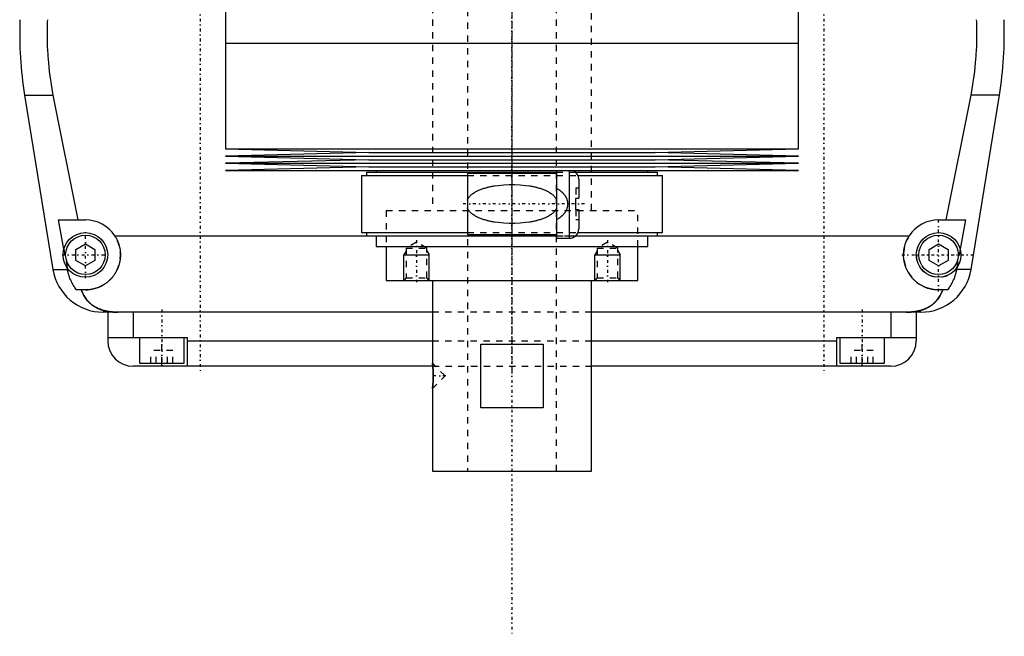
# Model space of a CAD drawing. Extents: x -120 to 120, y -123 to 447.
# Tile 1 of 9: x -77 to 77, y -123 to -27. Entities that reach past the tile are written whole.
import ezdxf

# ---------------------------------------------------------------- set-up
doc = ezdxf.new("R2010")
doc.units = 0
doc.linetypes.add('CENTER', pattern=[1.5, 0.45, -0.5, 0.05, -0.5])
doc.linetypes.add('DASHED', pattern=[2, 1, -1])
for name, color, linetype in [('AM_0', 7, 'CONTINUOUS'), ('AM_10', 7, 'CONTINUOUS'), ('AM_3', 7, 'DASHED'), ('AM_7', 7, 'CENTER')]:
    doc.layers.add(name, color=color, linetype=linetype)

msp = doc.modelspace()

# ---------------------------------------------------------------- linework, layer by layer
at = {"layer": 'AM_0', "color": 7, "linetype": 'CONTINUOUS'}
for p, q in [((-45, -13.67), (-45, -30.25)), ((45, -30.25), (45, -13.67)), ((-45, -30.25), (45, -30.25)), ((-45, -30.25), (-45, -46.83)), ((-45, -30.25), (0, -30.25)), ((45, -46.83), (45, -30.25)), ((-76.54, -38.4), (-72.1, -65.78)), ((-76.54, -38.4), (-72.1, -38.4)), ((-72.1, -38.4), (-68.19, -58)), ((68.19, -58), (72.1, -38.4)), ((76.54, -38.4), (72.1, -38.4)), ((72.1, -65.78), (76.54, -38.4)), ((-45, -46.83), (-22.5, -47.4)), ((-45, -46.83), (45, -46.83)), ((-22.5, -47.4), (-45, -47.97)), ((-22.5, -47.4), (22.5, -47.4)), ((22.5, -47.4), (45, -46.83)), ((45, -47.97), (22.5, -47.4)), ((-45, -47.97), (-22.5, -48.54)), ((-45, -47.97), (45, -47.97)), ((-22.5, -48.54), (-45, -49.11)), ((-45, -49.11), (-22.5, -49.68)), ((-45, -49.11), (45, -49.11)), ((-22.5, -48.54), (22.5, -48.54)), ((22.5, -48.54), (45, -47.97)), ((45, -49.11), (22.5, -48.54)), ((22.5, -49.68), (45, -49.11)), ((-22.5, -49.68), (-45, -50.25)), ((-45, -50.25), (45, -50.25)), ((-23.65, -51), (-23.65, -60)), ((-23.65, -51), (-7, -51)), ((-22.85, -50.5), (-22.85, -51)), ((-22.85, -50.5), (7, -50.5)), ((-22.5, -49.68), (22.5, -49.68)), ((-21.35, -50.25), (-21.35, -50.5)), ((7, -50.7), (-7, -50.7)), ((-7, -50.7), (-7, -60.3)), ((7, -50.25), (7, -60.88)), ((9, -50.25), (9, -60.88)), ((9.99, -50.5), (22.85, -50.5)), ((10.36, -51), (23.65, -51)), ((21.35, -50.5), (21.35, -50.25)), ((45, -50.25), (22.5, -49.68)), ((22.85, -51), (22.85, -50.5)), ((23.65, -60), (23.65, -51)), ((10.5, -51.62), (10.5, -54.6)), ((10, -56.4), (10, -54.6)), ((10, -54.6), (10.5, -54.6)), ((10.5, -56.4), (10, -56.4)), ((10.5, -56.4), (10.5, -59.38)), ((-71.21, -58), (-67, -58)), ((-70.39, -62.62), (-71.21, -58)), ((67, -58), (71.21, -58)), ((71.21, -58), (70.39, -62.62)), ((-23.65, -60), (-7, -60)), ((-22.85, -60), (-22.85, -60.5)), ((-7, -60.3), (7, -60.3)), ((10.36, -60), (23.65, -60)), ((22.85, -60.5), (22.85, -60)), ((-68.5, -62.63), (-67, -61.77)), ((-67, -61.77), (-65.5, -62.63)), ((-62.39, -60.5), (-9.77, -60.5)), ((-22.85, -60.5), (7.01, -60.5)), ((-21.35, -60.5), (-21.35, -62.2)), ((7, -60.88), (9, -60.88)), ((9.99, -60.5), (22.85, -60.5)), ((21.35, -62.2), (21.35, -60.5)), ((21.35, -60.5), (62.39, -60.5)), ((65.5, -62.63), (67, -61.77)), ((67, -61.77), (68.5, -62.63)), ((-68.5, -64.37), (-68.5, -62.63)), ((-65.5, -62.63), (-65.5, -64.37)), ((-21.35, -62.2), (21.35, -62.2)), ((-19.75, -62.2), (-19.75, -67.5)), ((19.75, -67.5), (19.75, -62.2)), ((65.5, -64.37), (65.5, -62.63)), ((68.5, -62.63), (68.5, -64.37)), ((-67, -65.23), (-68.5, -64.37)), ((-65.5, -64.37), (-67, -65.23)), ((67, -65.23), (65.5, -64.37)), ((68.5, -64.37), (67, -65.23)), ((-72.1, -65.78), (-69.82, -65.78)), ((-69.82, -65.78), (-69.87, -65.5)), ((69.87, -65.5), (69.82, -65.78)), ((72.1, -65.78), (69.82, -65.78)), ((-19.75, -67.5), (19.75, -67.5)), ((-12.5, -67.5), (-12.5, -80.5)), ((12.5, -97.5), (12.5, -67.5)), ((-67, -69), (-68.39, -69)), ((68.39, -69), (67, -69)), ((-12.5, -72.5), (-64.2, -72.5)), ((-63.5, -72.5), (-63.5, -77)), ((-59.5, -72.5), (-59.5, -76.5)), ((64.2, -72.5), (12.5, -72.5)), ((59.5, -72.5), (59.5, -76.5)), ((63.5, -72.5), (63.5, -77)), ((-63.5, -76.5), (-51, -76.5)), ((-58.5, -76.5), (-58.5, -80.5)), ((-51.5, -80.5), (-51.5, -76.5)), ((-51, -76.5), (-51, -81)), ((-51, -77), (-12.5, -77)), ((12.5, -77), (51, -77)), ((51, -81), (51, -76.5)), ((51, -76.5), (63.5, -76.5)), ((51.5, -76.5), (51.5, -80.5)), ((58.5, -80.5), (58.5, -76.5)), ((-4.9, -77.5), (4.9, -77.5)), ((-4.9, -87.5), (-4.9, -77.5)), ((4.9, -77.5), (4.9, -87.5)), ((-12.44, -81), (-59.5, -81)), ((-58.5, -80.5), (-51.5, -80.5)), ((-55, -81), (-55, -80.5)), ((-12.49, -80.54), (-12.5, -80.5)), ((-12.48, -80.66), (-12.49, -80.59)), ((-12.44, -80.98), (-12.45, -80.86)), ((59.5, -81), (12.5, -81)), ((51.5, -80.5), (58.5, -80.5)), ((55, -81), (55, -80.5)), ((-12.5, -84.5), (-12.49, -84.46)), ((-12.5, -84.5), (-12.5, -97.5)), ((-12.49, -84.42), (-12.47, -84.29)), ((-12.45, -84.14), (-12.44, -84.02)), ((4.9, -87.5), (-4.9, -87.5)), ((-12.5, -97.5), (12.5, -97.5))]:
    msp.add_line(p, q, dxfattribs=at)
for points in [[(-72.97, -26.54, 0), (-72.99, -26.87, 0), (-73.01, -27.51, 0), (-73.02, -28.16, 0), (-73.02, -28.47, 0), (-73.02, -28.79, 0), (-73.02, -29.43, 0), (-73, -30.07, 0), (-72.98, -30.72, 0), (-72.96, -31.37, 0), (-72.92, -32.03, 0), (-72.9, -32.36, 0), (-72.87, -32.69, 0), (-72.82, -33.35, 0), (-72.75, -34.02, 0), (-72.68, -34.69, 0), (-72.59, -35.36, 0), (-72.5, -36.04, 0), (-72.45, -36.38, 0), (-72.4, -36.71, 0), (-72.29, -37.39, 0), (-72.17, -38.06, 0), (-72.1, -38.4, 0)], [(72.1, -38.4, 0), (72.17, -38.06, 0), (72.29, -37.39, 0), (72.4, -36.71, 0), (72.45, -36.38, 0), (72.5, -36.04, 0), (72.59, -35.36, 0), (72.68, -34.69, 0), (72.75, -34.02, 0), (72.82, -33.35, 0), (72.87, -32.69, 0), (72.9, -32.36, 0), (72.92, -32.03, 0), (72.96, -31.37, 0), (72.98, -30.72, 0), (73, -30.07, 0), (73.02, -29.43, 0), (73.02, -28.79, 0), (73.02, -28.47, 0), (73.02, -28.16, 0), (73.01, -27.51, 0), (72.99, -26.87, 0), (72.97, -26.54, 0)], [(-62.39, -60.5, 0), (-62.36, -60.55, 0), (-62.3, -60.65, 0), (-62.24, -60.74, 0), (-62.21, -60.79, 0), (-62.18, -60.84, 0), (-62.13, -60.95, 0), (-62.08, -61.05, 0), (-62.03, -61.15, 0), (-61.98, -61.26, 0), (-61.93, -61.36, 0), (-61.91, -61.41, 0), (-61.89, -61.47, 0), (-61.85, -61.57, 0), (-61.81, -61.68, 0), (-61.77, -61.79, 0), (-61.74, -61.9, 0), (-61.71, -62.01, 0), (-61.69, -62.06, 0), (-61.68, -62.12, 0), (-61.65, -62.23, 0), (-61.62, -62.34, 0), (-61.61, -62.39, 0), (-61.6, -62.45, 0), (-61.58, -62.56, 0), (-61.56, -62.66, 0), (-61.56, -62.72, 0), (-61.55, -62.77, 0), (-61.53, -62.88, 0), (-61.52, -62.99, 0), (-61.51, -63.1, 0), (-61.51, -63.21, 0), (-61.5, -63.31, 0), (-61.5, -63.37, 0), (-61.5, -63.42, 0), (-61.5, -63.52, 0), (-61.5, -63.63, 0), (-61.5, -63.73, 0), (-61.51, -63.84, 0), (-61.52, -63.95, 0), (-61.52, -64, 0), (-61.53, -64.05, 0), (-61.54, -64.16, 0), (-61.55, -64.26, 0), (-61.57, -64.37, 0), (-61.59, -64.47, 0), (-61.61, -64.58, 0), (-61.62, -64.63, 0), (-61.63, -64.69, 0), (-61.65, -64.79, 0), (-61.68, -64.9, 0), (-61.71, -65, 0), (-61.74, -65.1, 0), (-61.77, -65.21, 0), (-61.79, -65.26, 0), (-61.81, -65.31, 0), (-61.84, -65.41, 0), (-61.88, -65.51, 0), (-61.92, -65.61, 0), (-61.96, -65.71, 0), (-62.01, -65.81, 0), (-62.03, -65.86, 0), (-62.05, -65.9, 0), (-62.1, -66, 0), (-62.15, -66.1, 0), (-62.18, -66.14, 0), (-62.2, -66.19, 0), (-62.26, -66.28, 0), (-62.31, -66.37, 0), (-62.34, -66.42, 0), (-62.37, -66.46, 0), (-62.43, -66.55, 0), (-62.49, -66.64, 0), (-62.55, -66.73, 0), (-62.61, -66.81, 0), (-62.67, -66.9, 0), (-62.71, -66.94, 0), (-62.74, -66.98, 0), (-62.81, -67.06, 0), (-62.87, -67.14, 0), (-62.94, -67.21, 0), (-63.01, -67.29, 0), (-63.09, -67.36, 0), (-63.12, -67.4, 0), (-63.16, -67.44, 0), (-63.23, -67.51, 0), (-63.31, -67.58, 0), (-63.38, -67.64, 0), (-63.46, -67.71, 0), (-63.55, -67.78, 0), (-63.59, -67.81, 0), (-63.63, -67.85, 0), (-63.71, -67.91, 0), (-63.8, -67.97, 0), (-63.89, -68.04, 0), (-63.98, -68.1, 0), (-64.07, -68.15, 0), (-64.12, -68.18, 0), (-64.16, -68.21, 0), (-64.26, -68.27, 0), (-64.36, -68.32, 0), (-64.45, -68.37, 0), (-64.55, -68.43, 0), (-64.65, -68.47, 0), (-64.7, -68.5, 0), (-64.76, -68.52, 0), (-64.86, -68.57, 0), (-64.96, -68.61, 0), (-65.02, -68.63, 0), (-65.07, -68.65, 0), (-65.17, -68.69, 0), (-65.28, -68.72, 0), (-65.34, -68.74, 0), (-65.39, -68.76, 0), (-65.5, -68.79, 0), (-65.61, -68.82, 0), (-65.72, -68.85, 0), (-65.83, -68.87, 0), (-65.94, -68.9, 0), (-66, -68.91, 0), (-66.05, -68.92, 0), (-66.16, -68.94, 0), (-66.27, -68.95, 0), (-66.39, -68.97, 0), (-66.5, -68.98, 0), (-66.61, -68.99, 0), (-66.67, -68.99, 0), (-66.72, -68.99, 0), (-66.83, -69, 0), (-66.94, -69, 0), (-67, -69, 0)], [(67, -69, 0), (66.94, -69, 0), (66.83, -69, 0), (66.72, -68.99, 0), (66.67, -68.99, 0), (66.61, -68.99, 0), (66.5, -68.98, 0), (66.39, -68.97, 0), (66.27, -68.95, 0), (66.16, -68.94, 0), (66.05, -68.92, 0), (66, -68.91, 0), (65.94, -68.9, 0), (65.83, -68.87, 0), (65.72, -68.85, 0), (65.61, -68.82, 0), (65.5, -68.79, 0), (65.39, -68.76, 0), (65.34, -68.74, 0), (65.28, -68.72, 0), (65.17, -68.69, 0), (65.07, -68.65, 0), (65.02, -68.63, 0), (64.96, -68.61, 0), (64.86, -68.57, 0), (64.76, -68.52, 0), (64.7, -68.5, 0), (64.65, -68.47, 0), (64.55, -68.43, 0), (64.45, -68.37, 0), (64.36, -68.32, 0), (64.26, -68.27, 0), (64.16, -68.21, 0), (64.12, -68.18, 0), (64.07, -68.15, 0), (63.98, -68.1, 0), (63.89, -68.04, 0), (63.8, -67.97, 0), (63.71, -67.91, 0), (63.63, -67.85, 0), (63.59, -67.81, 0), (63.55, -67.78, 0), (63.46, -67.71, 0), (63.38, -67.64, 0), (63.31, -67.58, 0), (63.23, -67.51, 0), (63.16, -67.44, 0), (63.12, -67.4, 0), (63.09, -67.36, 0), (63.01, -67.29, 0), (62.94, -67.21, 0), (62.87, -67.14, 0), (62.81, -67.06, 0), (62.74, -66.98, 0), (62.71, -66.94, 0), (62.67, -66.9, 0), (62.61, -66.81, 0), (62.55, -66.73, 0), (62.49, -66.64, 0), (62.43, -66.55, 0), (62.37, -66.46, 0), (62.34, -66.42, 0), (62.31, -66.37, 0), (62.26, -66.28, 0), (62.2, -66.19, 0), (62.18, -66.14, 0), (62.15, -66.1, 0), (62.1, -66, 0), (62.05, -65.9, 0), (62.03, -65.86, 0), (62.01, -65.81, 0), (61.96, -65.71, 0), (61.92, -65.61, 0), (61.88, -65.51, 0), (61.84, -65.41, 0), (61.81, -65.31, 0), (61.79, -65.26, 0), (61.77, -65.21, 0), (61.74, -65.1, 0), (61.71, -65, 0), (61.68, -64.9, 0), (61.65, -64.79, 0), (61.63, -64.69, 0), (61.62, -64.63, 0), (61.61, -64.58, 0), (61.59, -64.47, 0), (61.57, -64.37, 0), (61.55, -64.26, 0), (61.54, -64.16, 0), (61.53, -64.05, 0), (61.52, -64, 0), (61.52, -63.95, 0), (61.51, -63.84, 0), (61.5, -63.73, 0), (61.5, -63.63, 0), (61.5, -63.52, 0), (61.5, -63.42, 0), (61.5, -63.37, 0), (61.5, -63.31, 0), (61.51, -63.21, 0), (61.51, -63.1, 0), (61.52, -62.99, 0), (61.53, -62.88, 0), (61.55, -62.77, 0), (61.56, -62.72, 0), (61.56, -62.66, 0), (61.58, -62.56, 0), (61.6, -62.45, 0), (61.61, -62.39, 0), (61.62, -62.34, 0), (61.65, -62.23, 0), (61.68, -62.12, 0), (61.69, -62.06, 0), (61.71, -62.01, 0), (61.74, -61.9, 0), (61.77, -61.79, 0), (61.81, -61.68, 0), (61.85, -61.57, 0), (61.89, -61.47, 0), (61.91, -61.41, 0), (61.93, -61.36, 0), (61.98, -61.26, 0), (62.03, -61.15, 0), (62.08, -61.05, 0), (62.13, -60.95, 0), (62.18, -60.84, 0), (62.21, -60.79, 0), (62.24, -60.74, 0), (62.3, -60.65, 0), (62.36, -60.55, 0), (62.39, -60.5, 0)], [(-68.39, -69, 0), (-68.45, -68.92, 0), (-68.56, -68.77, 0), (-68.67, -68.61, 0), (-68.72, -68.53, 0), (-68.77, -68.45, 0), (-68.88, -68.28, 0), (-68.98, -68.11, 0), (-69.07, -67.93, 0), (-69.17, -67.75, 0), (-69.26, -67.57, 0), (-69.3, -67.47, 0), (-69.34, -67.38, 0), (-69.42, -67.19, 0), (-69.49, -67.01, 0), (-69.55, -66.83, 0), (-69.61, -66.65, 0), (-69.66, -66.46, 0), (-69.69, -66.37, 0), (-69.71, -66.27, 0), (-69.76, -66.08, 0), (-69.8, -65.88, 0), (-69.82, -65.78, 0)], [(69.82, -65.78, 0), (69.8, -65.88, 0), (69.76, -66.08, 0), (69.71, -66.27, 0), (69.69, -66.37, 0), (69.66, -66.46, 0), (69.61, -66.65, 0), (69.55, -66.83, 0), (69.49, -67.01, 0), (69.42, -67.19, 0), (69.34, -67.38, 0), (69.3, -67.47, 0), (69.26, -67.57, 0), (69.17, -67.75, 0), (69.07, -67.93, 0), (68.98, -68.11, 0), (68.88, -68.28, 0), (68.77, -68.45, 0), (68.72, -68.53, 0), (68.67, -68.61, 0), (68.56, -68.77, 0), (68.45, -68.92, 0), (68.39, -69, 0)], [(-67.64, -69, 0), (-67.57, -69.19, 0), (-67.42, -69.55, 0), (-67.24, -69.89, 0), (-67.14, -70.05, 0), (-67.04, -70.21, 0), (-66.82, -70.51, 0), (-66.59, -70.78, 0), (-66.32, -71.04, 0), (-66.16, -71.19, 0), (-66.11, -71.23, 0), (-66.07, -71.27, 0), (-66.04, -71.29, 0), (-66.02, -71.31, 0), (-65.97, -71.34, 0), (-65.92, -71.38, 0), (-65.87, -71.42, 0), (-65.81, -71.45, 0), (-65.76, -71.49, 0), (-65.73, -71.51, 0), (-65.71, -71.53, 0), (-65.65, -71.56, 0), (-65.6, -71.6, 0), (-65.57, -71.61, 0), (-65.54, -71.63, 0), (-65.49, -71.66, 0), (-65.43, -71.69, 0), (-65.4, -71.71, 0), (-65.38, -71.73, 0), (-65.32, -71.76, 0), (-65.26, -71.79, 0), (-65.2, -71.82, 0), (-65.14, -71.85, 0), (-65.08, -71.88, 0), (-65.05, -71.89, 0), (-65.02, -71.91, 0), (-64.96, -71.93, 0), (-64.9, -71.96, 0), (-64.83, -71.99, 0), (-64.77, -72.01, 0), (-64.71, -72.04, 0), (-64.68, -72.05, 0), (-64.64, -72.06, 0), (-64.58, -72.09, 0), (-64.52, -72.11, 0), (-64.45, -72.13, 0), (-64.39, -72.15, 0), (-64.32, -72.17, 0), (-64.29, -72.18, 0), (-64.25, -72.19, 0), (-64.19, -72.21, 0), (-64.12, -72.23, 0), (-64.05, -72.25, 0), (-63.98, -72.27, 0), (-63.92, -72.28, 0), (-63.88, -72.29, 0), (-63.85, -72.3, 0), (-63.78, -72.31, 0), (-63.71, -72.33, 0), (-63.64, -72.34, 0), (-63.57, -72.36, 0), (-63.5, -72.37, 0), (-63.46, -72.38, 0), (-63.43, -72.38, 0), (-63.36, -72.39, 0), (-63.28, -72.41, 0), (-63.25, -72.41, 0), (-63.21, -72.42, 0), (-63.14, -72.43, 0), (-63.07, -72.43, 0), (-63.03, -72.44, 0), (-62.99, -72.44, 0), (-62.92, -72.45, 0), (-62.85, -72.46, 0), (-62.77, -72.46, 0), (-62.7, -72.47, 0), (-62.63, -72.48, 0), (-62.59, -72.48, 0), (-62.55, -72.48, 0), (-62.48, -72.49, 0), (-62.41, -72.49, 0), (-62.15, -72.5, 0), (-61.92, -72.5, 0)], [(61.92, -72.5, 0), (62.15, -72.5, 0), (62.41, -72.49, 0), (62.48, -72.49, 0), (62.55, -72.48, 0), (62.59, -72.48, 0), (62.63, -72.48, 0), (62.7, -72.47, 0), (62.77, -72.46, 0), (62.85, -72.46, 0), (62.92, -72.45, 0), (62.99, -72.44, 0), (63.03, -72.44, 0), (63.07, -72.43, 0), (63.14, -72.43, 0), (63.21, -72.42, 0), (63.25, -72.41, 0), (63.28, -72.41, 0), (63.36, -72.39, 0), (63.43, -72.38, 0), (63.46, -72.38, 0), (63.5, -72.37, 0), (63.57, -72.36, 0), (63.64, -72.34, 0), (63.71, -72.33, 0), (63.78, -72.31, 0), (63.86, -72.3, 0), (63.89, -72.29, 0), (63.93, -72.28, 0), (63.99, -72.26, 0), (64.06, -72.25, 0), (64.13, -72.23, 0), (64.2, -72.21, 0), (64.27, -72.19, 0), (64.3, -72.18, 0), (64.33, -72.17, 0), (64.4, -72.15, 0), (64.47, -72.13, 0), (64.53, -72.1, 0), (64.6, -72.08, 0), (64.66, -72.06, 0), (64.69, -72.04, 0), (64.72, -72.03, 0), (64.79, -72.01, 0), (64.85, -71.98, 0), (64.91, -71.95, 0), (64.97, -71.93, 0), (65.03, -71.9, 0), (65.06, -71.89, 0), (65.09, -71.87, 0), (65.15, -71.84, 0), (65.21, -71.81, 0), (65.27, -71.78, 0), (65.33, -71.75, 0), (65.39, -71.72, 0), (65.42, -71.7, 0), (65.45, -71.69, 0), (65.5, -71.65, 0), (65.56, -71.62, 0), (65.59, -71.6, 0), (65.61, -71.59, 0), (65.67, -71.55, 0), (65.72, -71.52, 0), (65.75, -71.5, 0), (65.78, -71.48, 0), (65.83, -71.44, 0), (65.88, -71.41, 0), (65.93, -71.37, 0), (65.98, -71.33, 0), (66.03, -71.29, 0), (66.06, -71.27, 0), (66.08, -71.25, 0), (66.13, -71.21, 0), (66.18, -71.17, 0), (66.34, -71.03, 0), (66.6, -70.77, 0), (66.84, -70.49, 0), (67.05, -70.19, 0), (67.15, -70.03, 0), (67.25, -69.87, 0), (67.42, -69.54, 0), (67.57, -69.18, 0), (67.64, -69, 0)], [(-12.5, -80.5, 0), (-12.5, -80.5, 0), (-12.5, -80.5, 0), (-12.5, -80.51, 0), (-12.5, -80.51, 0), (-12.5, -80.51, 0), (-12.5, -80.52, 0), (-12.5, -80.53, 0), (-12.49, -80.54, 0), (-12.49, -80.55, 0), (-12.49, -80.56, 0), (-12.49, -80.57, 0), (-12.49, -80.58, 0), (-12.49, -80.6, 0), (-12.48, -80.62, 0), (-12.48, -80.64, 0), (-12.48, -80.66, 0), (-12.48, -80.69, 0), (-12.47, -80.7, 0), (-12.47, -80.71, 0), (-12.47, -80.74, 0), (-12.47, -80.77, 0), (-12.46, -80.78, 0), (-12.46, -80.8, 0), (-12.46, -80.83, 0), (-12.45, -80.87, 0), (-12.45, -80.88, 0), (-12.45, -80.9, 0), (-12.45, -80.94, 0), (-12.44, -80.97, 0), (-12.44, -81.01, 0), (-12.43, -81.05, 0), (-12.43, -81.09, 0), (-12.43, -81.11, 0), (-12.43, -81.13, 0), (-12.42, -81.17, 0), (-12.42, -81.21, 0), (-12.41, -81.26, 0), (-12.41, -81.3, 0), (-12.41, -81.35, 0), (-12.41, -81.37, 0), (-12.4, -81.4, 0), (-12.4, -81.44, 0), (-12.4, -81.49, 0), (-12.39, -81.54, 0), (-12.39, -81.6, 0), (-12.39, -81.65, 0), (-12.38, -81.67, 0), (-12.38, -81.7, 0), (-12.38, -81.75, 0), (-12.38, -81.81, 0), (-12.38, -81.86, 0), (-12.37, -81.92, 0), (-12.37, -81.97, 0), (-12.37, -82, 0), (-12.37, -82.03, 0), (-12.37, -82.09, 0), (-12.37, -82.14, 0), (-12.36, -82.2, 0), (-12.36, -82.25, 0), (-12.36, -82.31, 0), (-12.36, -82.34, 0), (-12.36, -82.36, 0), (-12.36, -82.42, 0), (-12.36, -82.47, 0), (-12.36, -82.5, 0), (-12.36, -82.53, 0), (-12.36, -82.58, 0), (-12.36, -82.64, 0), (-12.36, -82.66, 0), (-12.36, -82.69, 0), (-12.36, -82.75, 0), (-12.36, -82.8, 0), (-12.37, -82.86, 0), (-12.37, -82.92, 0), (-12.37, -82.97, 0), (-12.37, -83, 0), (-12.37, -83.03, 0), (-12.37, -83.08, 0), (-12.38, -83.14, 0), (-12.38, -83.19, 0), (-12.38, -83.25, 0), (-12.38, -83.3, 0), (-12.38, -83.33, 0), (-12.39, -83.35, 0), (-12.39, -83.41, 0), (-12.39, -83.46, 0), (-12.4, -83.51, 0), (-12.4, -83.56, 0), (-12.4, -83.61, 0), (-12.41, -83.63, 0), (-12.41, -83.65, 0), (-12.41, -83.7, 0), (-12.41, -83.74, 0), (-12.42, -83.79, 0), (-12.42, -83.83, 0), (-12.43, -83.87, 0), (-12.43, -83.89, 0), (-12.43, -83.91, 0), (-12.43, -83.95, 0), (-12.44, -83.99, 0), (-12.44, -84.03, 0), (-12.45, -84.06, 0), (-12.45, -84.1, 0), (-12.45, -84.12, 0), (-12.45, -84.13, 0), (-12.46, -84.17, 0), (-12.46, -84.2, 0), (-12.46, -84.22, 0), (-12.47, -84.23, 0), (-12.47, -84.26, 0), (-12.47, -84.29, 0), (-12.47, -84.3, 0), (-12.48, -84.31, 0), (-12.48, -84.34, 0), (-12.48, -84.36, 0), (-12.48, -84.38, 0), (-12.49, -84.4, 0), (-12.49, -84.42, 0), (-12.49, -84.43, 0), (-12.49, -84.44, 0), (-12.49, -84.45, 0), (-12.49, -84.46, 0), (-12.5, -84.47, 0), (-12.5, -84.48, 0), (-12.5, -84.49, 0), (-12.5, -84.49, 0), (-12.5, -84.49, 0), (-12.5, -84.5, 0), (-12.5, -84.5, 0), (-12.5, -84.5, 0)]]:
    msp.add_polyline3d(points, dxfattribs=at)
for centre, radius in [((-67, -63.5), 3.5), ((67, -63.5), 3.5), ((-67, -63.5), 3.1), ((67, -63.5), 3.1)]:
    msp.add_circle(centre, radius, dxfattribs=at)
for centre, radius, start, end in [((-17.32, -28.78), 60, 177.861, 189.225), ((17.32, -28.78), 60, 350.775, 2.139), ((9, -51.62), 1.5, 0, 66.4435), ((-67, -63.5), 5.5, 33.0557, 90), ((67, -63.5), 5.5, 90, 146.9443), ((9, -59.38), 1.5, 270, 0), ((-64.2, -64.5), 8, 189.225, 270), ((64.2, -64.5), 8, 270, 350.775), ((-59.5, -77), 4, 180, 270), ((59.5, -77), 4, 270, 0)]:
    msp.add_arc(centre, radius, start, end, dxfattribs=at)
at = {"layer": 'AM_10', "color": 7, "linetype": 'CONTINUOUS'}
for p, q in [((-16.62, -62.84), (-17, -63.5)), ((-13.38, -62.84), (-13, -63.5)), ((13.38, -62.84), (13, -63.5)), ((16.62, -62.84), (17, -63.5)), ((-17, -67.5), (-17, -63.5)), ((-17, -63.5), (-13, -63.5)), ((-13, -67.5), (-13, -63.5)), ((13, -67.5), (13, -63.5)), ((13, -63.5), (17, -63.5)), ((17, -67.5), (17, -63.5))]:
    msp.add_line(p, q, dxfattribs=at)
at = {"layer": 'AM_3', "color": 6, "linetype": 'DASHED'}
for p, q in [((-7, 421), (-7, -97.5)), ((7, -97.5), (7, 421)), ((-12.5, 405.5), (-12.5, -56.5)), ((12.5, -56.5), (12.5, 405.5)), ((-7, -51), (10.36, -51)), ((7, -50.5), (9.99, -50.5)), ((10, -53), (10, -54.6)), ((10.5, -53), (10, -53)), ((-19.75, -56.5), (19.75, -56.5)), ((-19.75, -56.5), (-19.75, -62.2)), ((-19.75, -56.5), (0, -56.5)), ((10, -56.4), (10, -58)), ((19.75, -62.2), (19.75, -56.5)), ((10.5, -58), (10, -58)), ((-7, -60), (10.36, -60)), ((-15, -61.5), (-16.62, -62.44)), ((-13.38, -62.44), (-15, -61.5)), ((-9.77, -60.5), (21.35, -60.5)), ((7.01, -60.5), (9.99, -60.5)), ((15, -61.5), (13.38, -62.44)), ((16.62, -62.44), (15, -61.5)), ((-70.39, -62.62), (-69.87, -65.5)), ((-16.62, -62.44), (-16.62, -67.12)), ((-16.62, -62.44), (-13.38, -62.44)), ((-13.38, -67.12), (-13.38, -62.44)), ((13.38, -62.44), (13.38, -67.12)), ((13.38, -62.44), (16.62, -62.44)), ((16.62, -67.12), (16.62, -62.44)), ((70.39, -62.62), (69.87, -65.5)), ((-16.62, -67.12), (-17, -67.5)), ((-16.62, -67.12), (-13.38, -67.12)), ((-13, -67.5), (-13.38, -67.12)), ((13.38, -67.12), (13, -67.5)), ((13.38, -67.12), (16.62, -67.12)), ((17, -67.5), (16.62, -67.12)), ((12.5, -72.5), (-12.5, -72.5)), ((-55, -80.5), (-55, -76.5)), ((-12.5, -77), (12.5, -77)), ((55, -80.5), (55, -76.5)), ((-56.73, -80.5), (-56.73, -78.5)), ((-53.27, -78.5), (-56.73, -78.5)), ((-55.87, -80.5), (-55.87, -78.5)), ((-54.13, -80.5), (-54.13, -78.5)), ((-53.27, -80.5), (-53.27, -78.5)), ((53.27, -80.5), (53.27, -78.5)), ((56.73, -78.5), (53.27, -78.5)), ((54.13, -80.5), (54.13, -78.5)), ((55.87, -80.5), (55.87, -78.5)), ((56.73, -80.5), (56.73, -78.5)), ((-10.5, -82.5), (-12.5, -80.5)), ((-12.49, -80.59), (-12.49, -80.54)), ((-12.45, -80.86), (-12.48, -80.66)), ((-12.44, -81), (12.5, -81)), ((-12.5, -84.5), (-10.5, -82.5)), ((-12.49, -84.46), (-12.49, -84.42)), ((-12.47, -84.29), (-12.45, -84.14))]:
    msp.add_line(p, q, dxfattribs=at)
for points in [[(-7, -54.88, 0), (-7, -54.87, 0), (-6.99, -54.85, 0), (-6.98, -54.82, 0), (-6.97, -54.81, 0), (-6.96, -54.8, 0), (-6.95, -54.78, 0), (-6.94, -54.76, 0), (-6.93, -54.73, 0), (-6.92, -54.71, 0), (-6.91, -54.69, 0), (-6.9, -54.68, 0), (-6.9, -54.67, 0), (-6.88, -54.65, 0), (-6.87, -54.63, 0), (-6.82, -54.55, 0), (-6.78, -54.49, 0), (-6.74, -54.43, 0), (-6.65, -54.32, 0), (-6.55, -54.22, 0), (-6.45, -54.12, 0), (-6.35, -54.03, 0), (-6.25, -53.94, 0), (-6.19, -53.9, 0), (-6.14, -53.86, 0), (-6.03, -53.78, 0), (-5.91, -53.7, 0), (-5.8, -53.63, 0), (-5.68, -53.56, 0), (-5.56, -53.5, 0), (-5.5, -53.47, 0), (-5.44, -53.44, 0), (-5.32, -53.38, 0), (-5.19, -53.32, 0), (-5.13, -53.29, 0), (-5.06, -53.27, 0), (-4.94, -53.21, 0), (-4.81, -53.16, 0), (-4.74, -53.14, 0), (-4.67, -53.12, 0), (-4.54, -53.07, 0), (-4.41, -53.03, 0), (-4.27, -52.99, 0), (-4.13, -52.95, 0), (-3.99, -52.91, 0), (-3.92, -52.89, 0), (-3.85, -52.87, 0), (-3.71, -52.84, 0), (-3.57, -52.8, 0), (-3.43, -52.77, 0), (-3.28, -52.74, 0), (-3.14, -52.71, 0), (-3.07, -52.7, 0), (-2.99, -52.69, 0), (-2.85, -52.66, 0), (-2.7, -52.64, 0), (-2.19, -52.57, 0), (-1.3, -52.49, 0), (-0.43, -52.45, 0), (0, -52.44, 0), (0.43, -52.45, 0), (1.3, -52.49, 0), (2.19, -52.57, 0), (2.7, -52.64, 0), (2.85, -52.66, 0), (2.99, -52.69, 0), (3.07, -52.7, 0), (3.14, -52.71, 0), (3.28, -52.74, 0), (3.43, -52.77, 0), (3.57, -52.8, 0), (3.71, -52.84, 0), (3.85, -52.87, 0), (3.92, -52.89, 0), (3.99, -52.91, 0), (4.13, -52.95, 0), (4.27, -52.99, 0), (4.41, -53.03, 0), (4.54, -53.07, 0), (4.67, -53.12, 0), (4.74, -53.14, 0), (4.81, -53.16, 0), (4.94, -53.21, 0), (5.06, -53.27, 0), (5.13, -53.29, 0), (5.19, -53.32, 0), (5.32, -53.38, 0), (5.44, -53.44, 0), (5.5, -53.47, 0), (5.56, -53.5, 0), (5.68, -53.56, 0), (5.8, -53.63, 0), (5.91, -53.7, 0), (6.03, -53.78, 0), (6.14, -53.86, 0), (6.19, -53.9, 0), (6.25, -53.94, 0), (6.35, -54.03, 0), (6.45, -54.12, 0), (6.55, -54.22, 0), (6.65, -54.32, 0), (6.74, -54.43, 0), (6.78, -54.49, 0), (6.82, -54.55, 0), (6.87, -54.63, 0), (6.88, -54.65, 0), (6.9, -54.67, 0), (6.9, -54.68, 0), (6.91, -54.69, 0), (6.92, -54.71, 0), (6.93, -54.73, 0), (6.94, -54.76, 0), (6.95, -54.78, 0), (6.96, -54.8, 0), (6.97, -54.81, 0), (6.98, -54.82, 0), (6.99, -54.85, 0), (7, -54.87, 0), (7, -54.88, 0)], [(7, -53, 0), (7.15, -53.1, 0), (7.33, -53.21, 0), (7.38, -53.25, 0), (7.42, -53.28, 0), (7.45, -53.3, 0), (7.47, -53.32, 0), (7.52, -53.35, 0), (7.57, -53.39, 0), (7.61, -53.43, 0), (7.66, -53.46, 0), (7.7, -53.5, 0), (7.72, -53.52, 0), (7.75, -53.54, 0), (7.79, -53.58, 0), (7.83, -53.62, 0), (7.85, -53.64, 0), (7.88, -53.66, 0), (7.92, -53.7, 0), (7.96, -53.74, 0), (7.98, -53.76, 0), (8, -53.78, 0), (8.04, -53.82, 0), (8.07, -53.87, 0), (8.11, -53.91, 0), (8.15, -53.95, 0), (8.18, -54, 0), (8.2, -54.02, 0), (8.22, -54.04, 0), (8.25, -54.09, 0), (8.28, -54.13, 0), (8.32, -54.18, 0), (8.35, -54.23, 0), (8.38, -54.28, 0), (8.39, -54.3, 0), (8.41, -54.33, 0), (8.44, -54.38, 0), (8.47, -54.43, 0), (8.5, -54.49, 0), (8.52, -54.54, 0), (8.55, -54.6, 0), (8.56, -54.62, 0), (8.57, -54.65, 0), (8.59, -54.71, 0), (8.61, -54.77, 0), (8.63, -54.82, 0), (8.65, -54.88, 0), (8.67, -54.94, 0), (8.68, -54.97, 0), (8.68, -55, 0), (8.7, -55.06, 0), (8.71, -55.12, 0), (8.72, -55.18, 0), (8.73, -55.24, 0), (8.73, -55.3, 0), (8.73, -55.33, 0), (8.74, -55.35, 0), (8.74, -55.41, 0), (8.74, -55.47, 0), (8.74, -55.5, 0), (8.74, -55.53, 0), (8.74, -55.59, 0), (8.74, -55.65, 0), (8.73, -55.67, 0), (8.73, -55.7, 0), (8.73, -55.76, 0), (8.72, -55.82, 0), (8.71, -55.88, 0), (8.7, -55.94, 0), (8.68, -56, 0), (8.68, -56.03, 0), (8.67, -56.06, 0), (8.65, -56.12, 0), (8.63, -56.18, 0), (8.61, -56.23, 0), (8.59, -56.29, 0), (8.57, -56.35, 0), (8.56, -56.38, 0), (8.55, -56.4, 0), (8.52, -56.46, 0), (8.5, -56.51, 0), (8.47, -56.57, 0), (8.44, -56.62, 0), (8.41, -56.67, 0), (8.39, -56.7, 0), (8.38, -56.72, 0), (8.35, -56.77, 0), (8.32, -56.82, 0), (8.28, -56.87, 0), (8.25, -56.91, 0), (8.22, -56.96, 0), (8.2, -56.98, 0), (8.18, -57, 0), (8.15, -57.05, 0), (8.11, -57.09, 0), (8.07, -57.13, 0), (8.04, -57.18, 0), (8, -57.22, 0), (7.98, -57.24, 0), (7.96, -57.26, 0), (7.92, -57.3, 0), (7.88, -57.34, 0), (7.85, -57.36, 0), (7.83, -57.38, 0), (7.79, -57.42, 0), (7.75, -57.46, 0), (7.72, -57.48, 0), (7.7, -57.5, 0), (7.66, -57.54, 0), (7.61, -57.57, 0), (7.57, -57.61, 0), (7.52, -57.65, 0), (7.47, -57.68, 0), (7.45, -57.7, 0), (7.42, -57.72, 0), (7.38, -57.75, 0), (7.33, -57.79, 0), (7.15, -57.9, 0), (7, -58, 0)], [(7, -56.12, 0), (7, -56.13, 0), (6.99, -56.15, 0), (6.98, -56.18, 0), (6.97, -56.19, 0), (6.96, -56.2, 0), (6.95, -56.22, 0), (6.94, -56.24, 0), (6.93, -56.27, 0), (6.92, -56.29, 0), (6.91, -56.31, 0), (6.9, -56.32, 0), (6.9, -56.33, 0), (6.88, -56.35, 0), (6.87, -56.37, 0), (6.82, -56.45, 0), (6.78, -56.51, 0), (6.74, -56.57, 0), (6.65, -56.68, 0), (6.55, -56.78, 0), (6.45, -56.88, 0), (6.35, -56.97, 0), (6.25, -57.06, 0), (6.19, -57.1, 0), (6.14, -57.14, 0), (6.03, -57.22, 0), (5.91, -57.3, 0), (5.8, -57.37, 0), (5.68, -57.44, 0), (5.56, -57.5, 0), (5.5, -57.53, 0), (5.44, -57.56, 0), (5.32, -57.62, 0), (5.19, -57.68, 0), (5.13, -57.71, 0), (5.06, -57.73, 0), (4.94, -57.79, 0), (4.81, -57.84, 0), (4.74, -57.86, 0), (4.67, -57.88, 0), (4.54, -57.93, 0), (4.41, -57.97, 0), (4.27, -58.01, 0), (4.13, -58.05, 0), (3.99, -58.09, 0), (3.92, -58.11, 0), (3.85, -58.13, 0), (3.71, -58.16, 0), (3.57, -58.2, 0), (3.43, -58.23, 0), (3.28, -58.26, 0), (3.14, -58.29, 0), (3.07, -58.3, 0), (2.99, -58.31, 0), (2.85, -58.34, 0), (2.7, -58.36, 0), (2.19, -58.43, 0), (1.3, -58.51, 0), (0.43, -58.55, 0), (0, -58.56, 0), (-0.43, -58.55, 0), (-1.3, -58.51, 0), (-2.19, -58.43, 0), (-2.7, -58.36, 0), (-2.85, -58.34, 0), (-2.99, -58.31, 0), (-3.07, -58.3, 0), (-3.14, -58.29, 0), (-3.28, -58.26, 0), (-3.43, -58.23, 0), (-3.57, -58.2, 0), (-3.71, -58.16, 0), (-3.85, -58.13, 0), (-3.92, -58.11, 0), (-3.99, -58.09, 0), (-4.13, -58.05, 0), (-4.27, -58.01, 0), (-4.41, -57.97, 0), (-4.54, -57.93, 0), (-4.67, -57.88, 0), (-4.74, -57.86, 0), (-4.81, -57.84, 0), (-4.94, -57.79, 0), (-5.06, -57.73, 0), (-5.13, -57.71, 0), (-5.19, -57.68, 0), (-5.32, -57.62, 0), (-5.44, -57.56, 0), (-5.5, -57.53, 0), (-5.56, -57.5, 0), (-5.68, -57.44, 0), (-5.8, -57.37, 0), (-5.91, -57.3, 0), (-6.03, -57.22, 0), (-6.14, -57.14, 0), (-6.19, -57.1, 0), (-6.25, -57.06, 0), (-6.35, -56.97, 0), (-6.45, -56.88, 0), (-6.55, -56.78, 0), (-6.65, -56.68, 0), (-6.74, -56.57, 0), (-6.78, -56.51, 0), (-6.82, -56.45, 0), (-6.87, -56.37, 0), (-6.88, -56.35, 0), (-6.9, -56.33, 0), (-6.9, -56.32, 0), (-6.91, -56.31, 0), (-6.92, -56.29, 0), (-6.93, -56.27, 0), (-6.94, -56.24, 0), (-6.95, -56.22, 0), (-6.96, -56.2, 0), (-6.97, -56.19, 0), (-6.98, -56.18, 0), (-6.99, -56.15, 0), (-7, -56.13, 0), (-7, -56.12, 0)], [(-61.92, -72.5, 0), (-62.15, -72.5, 0), (-62.41, -72.49, 0), (-62.48, -72.49, 0), (-62.55, -72.48, 0), (-62.59, -72.48, 0), (-62.63, -72.48, 0), (-62.7, -72.47, 0), (-62.77, -72.46, 0), (-62.85, -72.46, 0), (-62.92, -72.45, 0), (-62.99, -72.44, 0), (-63.03, -72.44, 0), (-63.07, -72.43, 0), (-63.14, -72.43, 0), (-63.21, -72.42, 0), (-63.25, -72.41, 0), (-63.28, -72.41, 0), (-63.36, -72.39, 0), (-63.43, -72.38, 0), (-63.46, -72.38, 0), (-63.5, -72.37, 0), (-63.57, -72.36, 0), (-63.64, -72.34, 0), (-63.71, -72.33, 0), (-63.78, -72.31, 0), (-63.86, -72.3, 0), (-63.89, -72.29, 0), (-63.93, -72.28, 0), (-63.99, -72.26, 0), (-64.06, -72.25, 0), (-64.13, -72.23, 0), (-64.2, -72.21, 0), (-64.27, -72.19, 0), (-64.3, -72.18, 0), (-64.33, -72.17, 0), (-64.4, -72.15, 0), (-64.47, -72.13, 0), (-64.53, -72.1, 0), (-64.6, -72.08, 0), (-64.66, -72.06, 0), (-64.69, -72.04, 0), (-64.72, -72.03, 0), (-64.79, -72.01, 0), (-64.85, -71.98, 0), (-64.91, -71.95, 0), (-64.97, -71.93, 0), (-65.03, -71.9, 0), (-65.06, -71.89, 0), (-65.09, -71.87, 0), (-65.15, -71.84, 0), (-65.21, -71.81, 0), (-65.27, -71.78, 0), (-65.33, -71.75, 0), (-65.39, -71.72, 0), (-65.42, -71.7, 0), (-65.45, -71.69, 0), (-65.5, -71.65, 0), (-65.56, -71.62, 0), (-65.59, -71.6, 0), (-65.61, -71.59, 0), (-65.67, -71.55, 0), (-65.72, -71.52, 0), (-65.75, -71.5, 0), (-65.78, -71.48, 0), (-65.83, -71.44, 0), (-65.88, -71.41, 0), (-65.93, -71.37, 0), (-65.98, -71.33, 0), (-66.03, -71.29, 0), (-66.06, -71.27, 0), (-66.08, -71.25, 0), (-66.13, -71.21, 0), (-66.18, -71.17, 0), (-66.34, -71.03, 0), (-66.6, -70.77, 0), (-66.84, -70.49, 0), (-67.05, -70.19, 0), (-67.15, -70.03, 0), (-67.25, -69.87, 0), (-67.42, -69.54, 0), (-67.57, -69.18, 0), (-67.64, -69, 0)], [(67.64, -69, 0), (67.57, -69.19, 0), (67.42, -69.55, 0), (67.24, -69.89, 0), (67.14, -70.05, 0), (67.04, -70.21, 0), (66.82, -70.51, 0), (66.59, -70.78, 0), (66.32, -71.04, 0), (66.16, -71.19, 0), (66.11, -71.23, 0), (66.07, -71.27, 0), (66.04, -71.29, 0), (66.02, -71.31, 0), (65.97, -71.34, 0), (65.92, -71.38, 0), (65.87, -71.42, 0), (65.81, -71.45, 0), (65.76, -71.49, 0), (65.73, -71.51, 0), (65.71, -71.53, 0), (65.65, -71.56, 0), (65.6, -71.6, 0), (65.57, -71.61, 0), (65.54, -71.63, 0), (65.49, -71.66, 0), (65.43, -71.69, 0), (65.4, -71.71, 0), (65.38, -71.73, 0), (65.32, -71.76, 0), (65.26, -71.79, 0), (65.2, -71.82, 0), (65.14, -71.85, 0), (65.08, -71.88, 0), (65.05, -71.89, 0), (65.02, -71.91, 0), (64.96, -71.93, 0), (64.9, -71.96, 0), (64.83, -71.99, 0), (64.77, -72.01, 0), (64.71, -72.04, 0), (64.68, -72.05, 0), (64.64, -72.06, 0), (64.58, -72.09, 0), (64.52, -72.11, 0), (64.45, -72.13, 0), (64.39, -72.15, 0), (64.32, -72.17, 0), (64.29, -72.18, 0), (64.25, -72.19, 0), (64.19, -72.21, 0), (64.12, -72.23, 0), (64.05, -72.25, 0), (63.98, -72.27, 0), (63.92, -72.28, 0), (63.88, -72.29, 0), (63.85, -72.3, 0), (63.78, -72.31, 0), (63.71, -72.33, 0), (63.64, -72.34, 0), (63.57, -72.36, 0), (63.5, -72.37, 0), (63.46, -72.38, 0), (63.43, -72.38, 0), (63.36, -72.39, 0), (63.28, -72.41, 0), (63.25, -72.41, 0), (63.21, -72.42, 0), (63.14, -72.43, 0), (63.07, -72.43, 0), (63.03, -72.44, 0), (62.99, -72.44, 0), (62.92, -72.45, 0), (62.85, -72.46, 0), (62.77, -72.46, 0), (62.7, -72.47, 0), (62.63, -72.48, 0), (62.59, -72.48, 0), (62.55, -72.48, 0), (62.48, -72.49, 0), (62.41, -72.49, 0), (62.15, -72.5, 0), (61.92, -72.5, 0)], [(-12.44, -84.02, 0), (-12.44, -84.01, 0), (-12.44, -83.99, 0), (-12.44, -83.97, 0), (-12.44, -83.96, 0), (-12.43, -83.95, 0), (-12.43, -83.93, 0), (-12.43, -83.9, 0), (-12.43, -83.88, 0), (-12.43, -83.86, 0), (-12.42, -83.83, 0), (-12.42, -83.82, 0), (-12.42, -83.81, 0), (-12.42, -83.79, 0), (-12.42, -83.76, 0), (-12.41, -83.74, 0), (-12.41, -83.71, 0), (-12.41, -83.69, 0), (-12.41, -83.67, 0), (-12.41, -83.66, 0), (-12.41, -83.63, 0), (-12.4, -83.61, 0), (-12.4, -83.59, 0), (-12.4, -83.58, 0), (-12.4, -83.55, 0), (-12.4, -83.52, 0), (-12.4, -83.51, 0), (-12.4, -83.5, 0), (-12.39, -83.47, 0), (-12.39, -83.44, 0), (-12.39, -83.41, 0), (-12.39, -83.38, 0), (-12.39, -83.35, 0), (-12.39, -83.34, 0), (-12.38, -83.32, 0), (-12.38, -83.29, 0), (-12.38, -83.26, 0), (-12.38, -83.23, 0), (-12.38, -83.2, 0), (-12.38, -83.17, 0), (-12.38, -83.15, 0), (-12.38, -83.14, 0), (-12.37, -83.11, 0), (-12.37, -83.08, 0), (-12.37, -83.05, 0), (-12.37, -83.01, 0), (-12.37, -82.98, 0), (-12.37, -82.97, 0), (-12.37, -82.95, 0), (-12.37, -82.92, 0), (-12.37, -82.89, 0), (-12.37, -82.86, 0), (-12.36, -82.83, 0), (-12.36, -82.79, 0), (-12.36, -82.78, 0), (-12.36, -82.76, 0), (-12.36, -82.73, 0), (-12.36, -82.7, 0), (-12.36, -82.67, 0), (-12.36, -82.64, 0), (-12.36, -82.61, 0), (-12.36, -82.59, 0), (-12.36, -82.58, 0), (-12.36, -82.55, 0), (-12.36, -82.52, 0), (-12.36, -82.5, 0), (-12.36, -82.49, 0), (-12.36, -82.45, 0), (-12.36, -82.42, 0), (-12.36, -82.41, 0), (-12.36, -82.39, 0), (-12.36, -82.36, 0), (-12.36, -82.33, 0), (-12.36, -82.3, 0), (-12.36, -82.27, 0), (-12.36, -82.24, 0), (-12.36, -82.22, 0), (-12.36, -82.21, 0), (-12.36, -82.17, 0), (-12.37, -82.14, 0), (-12.37, -82.11, 0), (-12.37, -82.08, 0), (-12.37, -82.05, 0), (-12.37, -82.03, 0), (-12.37, -82.02, 0), (-12.37, -81.99, 0), (-12.37, -81.95, 0), (-12.37, -81.92, 0), (-12.37, -81.89, 0), (-12.38, -81.86, 0), (-12.38, -81.85, 0), (-12.38, -81.83, 0), (-12.38, -81.8, 0), (-12.38, -81.77, 0), (-12.38, -81.74, 0), (-12.38, -81.71, 0), (-12.38, -81.68, 0), (-12.39, -81.66, 0), (-12.39, -81.65, 0), (-12.39, -81.62, 0), (-12.39, -81.59, 0), (-12.39, -81.56, 0), (-12.39, -81.53, 0), (-12.4, -81.5, 0), (-12.4, -81.49, 0), (-12.4, -81.48, 0), (-12.4, -81.45, 0), (-12.4, -81.42, 0), (-12.4, -81.41, 0), (-12.4, -81.39, 0), (-12.41, -81.37, 0), (-12.41, -81.34, 0), (-12.41, -81.33, 0), (-12.41, -81.31, 0), (-12.41, -81.29, 0), (-12.41, -81.26, 0), (-12.42, -81.24, 0), (-12.42, -81.21, 0), (-12.42, -81.19, 0), (-12.42, -81.18, 0), (-12.42, -81.17, 0), (-12.43, -81.14, 0), (-12.43, -81.12, 0), (-12.43, -81.1, 0), (-12.43, -81.08, 0), (-12.43, -81.05, 0), (-12.44, -81.04, 0), (-12.44, -81.03, 0), (-12.44, -81.01, 0), (-12.44, -80.99, 0), (-12.44, -80.98, 0)]]:
    msp.add_polyline3d(points, dxfattribs=at)
for centre, radius, start, end in [((-67, -63.5), 5.5, 270, 33.0557), ((67, -63.5), 5.5, 146.9443, 270), ((67, -63.5), 3.5, 180, 325.0753)]:
    msp.add_arc(centre, radius, start, end, dxfattribs=at)
at = {"layer": 'AM_7', "color": 4, "linetype": 'CENTER'}
for p, q in [((0, 446.93), (0, -123.42)), ((0, 247.5), (0, -82.5)), ((-49, 17), (-49, -82)), ((49, 17), (49, -82)), ((0, 5.19), (0, -31.94)), ((0, -28.65), (0, -63.8)), ((11.37, -55.5), (-7.88, -55.5)), ((67, -69.27), (67, -57.73)), ((-67, -67.17), (-67, -59.83)), ((-15, -61.2), (-15, -67.8)), ((15, -61.2), (15, -67.8)), ((-70.67, -63.5), (-63.32, -63.5)), ((61.23, -63.5), (72.77, -63.5)), ((-55, -72.1), (-55, -80.9)), ((55, -72.1), (55, -80.9)), ((-10.4, -82.5), (-12.6, -82.5))]:
    msp.add_line(p, q, dxfattribs=at)

doc.saveas('drawing.dxf')
